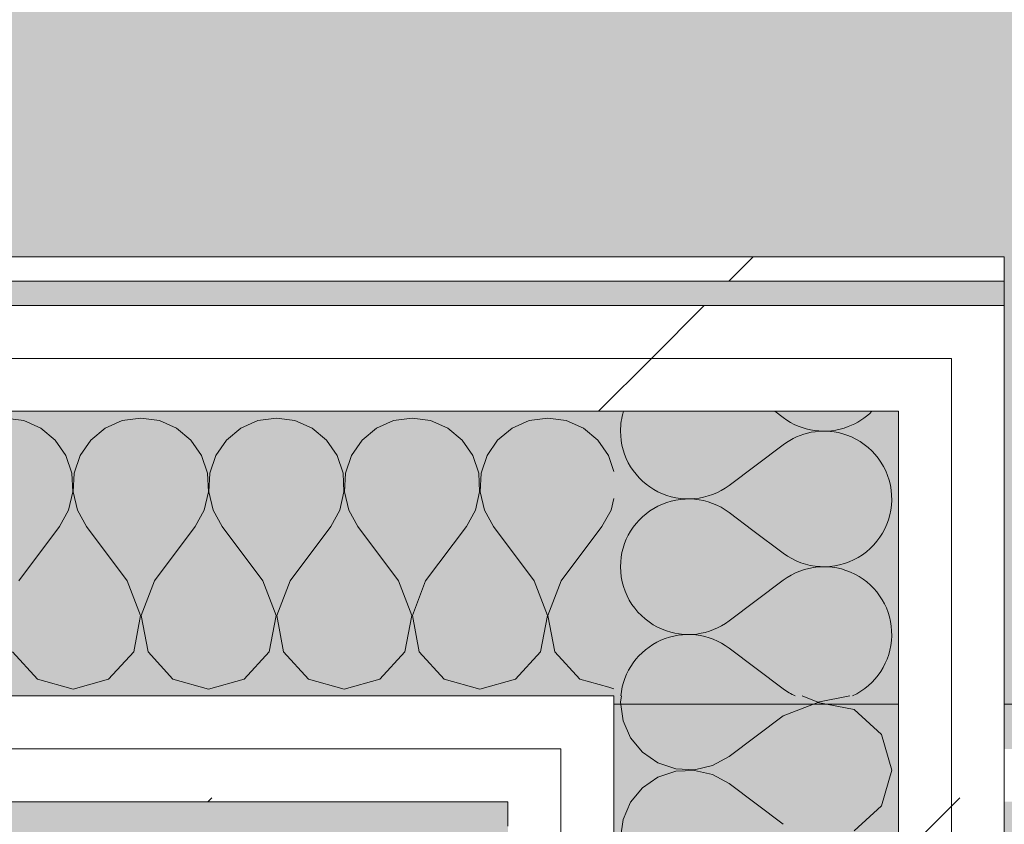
# Model space of a CAD drawing. Header units: millimetres. Extents: x -40968 to 13979, y -19284 to 4746.
# Tile 246 of 256: x -7263 to -7021, y 1970 to 2168. Entities that reach past the tile are written whole.
import ezdxf

# ---------------------------------------------------------------- set-up
doc = ezdxf.new("R2010")
doc.units = ezdxf.units.MM
doc.header["$MEASUREMENT"] = 0
doc.linetypes.add('Wipeout_Contour', pattern=[1000, 0, -1000])
for name, color, linetype in [('14_PAV_Paviment existent', 7, 'Continuous'), ('Nuevo_08_E_Envans secs', 7, 'Continuous'), ('Nuevo_14_PAV_Soft Light Grey 0554', 7, 'Continuous')]:
    doc.layers.add(name, color=color, linetype=linetype)
for name, color, linetype, lineweight, true_color in [('14_PAV_Paviment existent_Pluma_Nº__197', 7, 'Continuous', 0, 0xffe68e), ('Nuevo_08_E_Envans secs_Pluma_Nº__102', 7, 'Continuous', 5, 0xcccccc), ('Nuevo_08_E_Envans secs_Pluma_Nº__171', 171, 'Continuous', 13, 0xaaaaff), ('Nuevo_08_E_Envans secs_Pluma_Nº__177', 7, 'Continuous', 15, 0xf7e046), ('Nuevo_14_PAV_Soft Light Grey 0554_Pluma_Nº__245', 7, 'Continuous', 13, 0xe8e8e8)]:
    doc.layers.add(name, color=color, linetype=linetype, lineweight=lineweight, true_color=true_color)
doc.layers.add('Nuevo_08_E_Envans secs_Pluma_Nº__1', color=7, linetype='Continuous', lineweight=5)
pattern_1 = [(45, (0, 0), (-183.848, 183.848), [195, -65]), (45, (7e-14, 183.85), (-183.848, 183.848), [195, -65])]

# ---------------------------------------------------------------- blocks, each defined once
blk = doc.blocks.new('Forjado_1_1', base_point=(-23046.79, -1194.06))
at = {"layer": 'Nuevo_14_PAV_Soft Light Grey 0554_Pluma_Nº__245', "linetype": 'Continuous', "lineweight": 0, "true_color": 0xe8e8e8}
h = blk.add_hatch(color=254, dxfattribs=at)
h.paths.add_polyline_path([(-23046.79, -1194.06), (-1631.11, -1193.63), (-1631.11, -6938.97), (-1556.11, -6938.97), (-1556.11, -7503.98), (-1616.26, -7503.98), (-1616.05, -11935.98), (-1564.89, -11935.98), (-1564.89, -12491.98), (-2024.11, -12491.98), (-2024.11, -12338.98), (-6997.39, -12338.98), (-6997.39, -12391.98), (-3637.68, -12391.98), (-3638.94, -13690.72), (-3644.87, -17130.96), (428.17, -17130.98), (428.89, -16788.98), (778.89, -16788.98), (778.35, -17142.97), (2622.91, -17145.82), (2623.01, -17079.79), (3389.91, -17080.98), (3389.61, -17276.98), (5489.84, -17280.21), (5489.84, -17141.49), (5763.89, -17141.49), (5763.89, -16738.98), (6378.89, -16738.98), (6378.89, -12488.98), (5778.89, -12488.98), (5779.74, -11938.87), (6782.11, -11938.85), (6782.11, -9207.42), (6082.11, -9207.42), (6016.11, -7504.98), (6016.11, -9073.42), (2073.42, -9073.42), (2073.42, -5267.32), (5998.89, -5267.32), (5998.89, -1708.98), (5884.89, -967.98), (7332.11, -967.98), (7332.11, 1999.55), (-28277.4, 1999.55), (-23028.39, 1969.01)])
h.paths.add_polyline_path([(492.89, -5267.32), (1951.42, -5267.32), (1951.42, -9073.42), (492.89, -9073.42)], flags=0)
at = {"layer": 'Nuevo_14_PAV_Soft Light Grey 0554_Pluma_Nº__245', "color": 254, "linetype": 'Continuous', "lineweight": 13, "true_color": 0xe8e8e8, "flags": 128}
blk.add_lwpolyline([(-28277.4, 1999.55), (7332.11, 1999.55)], dxfattribs=at)
blk = doc.blocks.new('Forjado_3_1', base_point=(7332.11, 1999.55))
at = {"layer": '14_PAV_Paviment existent_Pluma_Nº__197', "linetype": 'Continuous', "lineweight": 0, "true_color": 0xffe68e}
blk.add_hatch(color=41, dxfattribs=at).paths.add_polyline_path([(7332.11, 1999.55), (7332.11, 3863.45), (-28267.53, 3863.45), (-28277.4, 1999.55)])
at = {"layer": '14_PAV_Paviment existent_Pluma_Nº__197', "color": 41, "linetype": 'Continuous', "lineweight": 0, "true_color": 0xffe68e, "flags": 128}
blk.add_lwpolyline([(7332.11, 1999.55), (-28277.4, 1999.55), (-28267.53, 3863.45), (7332.11, 3863.45)], close=True, dxfattribs=at)
blk = doc.blocks.new('Muro_86_1', base_point=(-1690.11, 1975.55))
at = {"color": 254, "linetype": 'Wipeout_Contour', "lineweight": 0, "ltscale": 25172.921907}
blk.add_wipeout([(-7021.11, 1988.55), (-7021.11, 1975.55), (-4905.61, 1975.55), (-4905.61, 1988.55)], dxfattribs=at).dxf.layer = 'Nuevo_08_E_Envans secs'
blk = doc.blocks.new('*X220')
at = {"layer": 'Nuevo_08_E_Envans secs_Pluma_Nº__102', "color": 254, "linetype": 'Continuous', "lineweight": 5, "true_color": 0xcccccc}
for p, q in [((-7075.44, 2070), (-7077.51, 2071.55)), ((-7075.44, 2063.33), (-7088.77, 2053.33)), ((-7082.88, 2042.25), (-7088.77, 2046.67))]:
    blk.add_line(p, q, dxfattribs=at)
for centre, start, end in [((-7098.77, 2066.67), 162.9448, 180), ((-7065.44, 2083.33), 233.1301, 291.0763), ((-7098.77, 2066.67), 180, 306.8699), ((-7065.44, 2050), 74.6142, 126.8699), ((-7098.77, 2033.33), 53.1301, 180), ((-7098.77, 2033.33), 180, 247.3803)]:
    blk.add_arc(centre, 16.67, start, end, dxfattribs=at)
blk = doc.blocks.new('*X221')
at = {"layer": 'Nuevo_08_E_Envans secs_Pluma_Nº__102', "color": 254, "linetype": 'Continuous', "lineweight": 5, "true_color": 0xcccccc}
for p, q in [((-7115.22, 2001.55), (-7115.44, 2000)), ((-7070.81, 2001.55), (-7066.94, 2000.07)), ((-7066.94, 2000.07), (-7059.07, 2001.55)), ((-7115.44, 2000), (-7114.81, 1995.45)), ((-7066.94, 1999.93), (-7075.44, 1996.67)), ((-7057.99, 1998.24), (-7066.94, 1999.93)), ((-7075.44, 1996.67), (-7088.77, 1986.67)), ((-7051.26, 1992.1), (-7057.99, 1998.24)), ((-7114.81, 1995.45), (-7112.95, 1991.24)), ((-7048.77, 1983.33), (-7051.26, 1992.1)), ((-7112.95, 1991.24), (-7110.02, 1987.7)), ((-7110.02, 1987.7), (-7106.23, 1985.09)), ((-7106.23, 1985.09), (-7101.87, 1983.62)), ((-7097.28, 1983.4), (-7092.8, 1984.44)), ((-7092.8, 1984.44), (-7088.77, 1986.67)), ((-7101.87, 1983.04), (-7106.23, 1981.57)), ((-7101.87, 1983.62), (-7097.28, 1983.4)), ((-7097.28, 1983.27), (-7101.87, 1983.04)), ((-7092.8, 1982.23), (-7097.28, 1983.27)), ((-7088.77, 1980), (-7092.8, 1982.23)), ((-7051.26, 1974.57), (-7048.77, 1983.33)), ((-7106.23, 1981.57), (-7110.02, 1978.97)), ((-7075.44, 1970), (-7088.77, 1980)), ((-7110.02, 1978.97), (-7112.95, 1975.43)), ((-7112.95, 1975.43), (-7114.81, 1971.22)), ((-7057.99, 1968.43), (-7051.26, 1974.57)), ((-7114.81, 1971.22), (-7115.44, 1966.67))]:
    blk.add_line(p, q, dxfattribs=at)
blk = doc.blocks.new('*X222')
at = {"layer": 'Nuevo_08_E_Envans secs_Pluma_Nº__102', "color": 254, "linetype": 'Continuous', "lineweight": 5, "true_color": 0xcccccc}
for p, q in [((-7075.44, 2036.67), (-7082.88, 2042.25)), ((-7075.44, 2030), (-7088.77, 2020)), ((-7075.44, 2003.33), (-7088.77, 2013.33))]:
    blk.add_line(p, q, dxfattribs=at)
for centre, start, end in [((-7065.44, 2083.33), 291.0763, 315.0323), ((-7065.44, 2050), 233.1301, 74.6142), ((-7065.44, 2016.67), 294.9457, 126.8699), ((-7098.77, 2033.33), 247.3803, 306.8699), ((-7098.77, 2000), 53.1301, 174.647), ((-7065.44, 2016.67), 233.1301, 245.0543)]:
    blk.add_arc(centre, 16.67, start, end, dxfattribs=at)
blk = doc.blocks.new('Muro_87_1', base_point=(-7021.11, 1963.55))
at = {"layer": 'Nuevo_08_E_Envans secs_Pluma_Nº__1', "color": 7, "linetype": 'Continuous', "lineweight": 5}
blk.add_line((-7055.98, 2071.55), (-7117.11, 2071.55), dxfattribs=at)
at = {"layer": 'Nuevo_08_E_Envans secs', "color": 7, "lineweight": 20}
for name in ['*X220', '*X222', '*X221']:
    blk.add_blockref(name, (0, 0), dxfattribs=at)
at = {"color": 254, "linetype": 'Wipeout_Contour', "lineweight": 0, "ltscale": 22017.714632}
blk.add_wipeout([(-7034.11, 2095.39), (-7032.12, 2097.55), (-7034.11, 2097.55)], dxfattribs=at).dxf.layer = 'Nuevo_08_E_Envans secs'
at = {"color": 254, "linetype": 'Wipeout_Contour', "lineweight": 0, "ltscale": 22042.644501}
blk.add_wipeout([(-7047.11, 2081.23), (-7044.05, 2084.55), (-7047.11, 2084.55)], dxfattribs=at).dxf.layer = 'Nuevo_08_E_Envans secs'
at = {"color": 254, "linetype": 'Wipeout_Contour', "lineweight": 0, "ltscale": 28867.070188}
blk.add_wipeout([(-7034.11, 2084.55), (-7034.11, -1033.98), (-7021.11, -1033.98), (-7021.11, 2084.55)], dxfattribs=at).dxf.layer = 'Nuevo_08_E_Envans secs'
at = {"color": 254, "linetype": 'Wipeout_Contour', "lineweight": 0, "ltscale": 22204.396142}
blk.add_wipeout([(-7130.11, 1990.79), (-7120.23, 2001.55), (-7130.11, 2001.55)], dxfattribs=at).dxf.layer = 'Nuevo_08_E_Envans secs'
at = {"color": 254, "linetype": 'Wipeout_Contour', "lineweight": 0, "ltscale": 22230.131589}
blk.add_wipeout([(-7143.11, 1976.63), (-7132.16, 1988.55), (-7143.11, 1988.55)], dxfattribs=at).dxf.layer = 'Nuevo_08_E_Envans secs'
at = {"color": 254, "linetype": 'Wipeout_Contour', "lineweight": 0, "ltscale": 29188.446177}
blk.add_wipeout([(-7130.11, 1988.55), (-7130.11, -1033.98), (-7117.11, -1033.98), (-7117.11, 1988.55)], dxfattribs=at).dxf.layer = 'Nuevo_08_E_Envans secs'
at = {"layer": 'Nuevo_08_E_Envans secs_Pluma_Nº__177', "linetype": 'Continuous', "lineweight": 15, "true_color": 0xf7e046}
h = blk.add_hatch(dxfattribs=at)
h.set_pattern_fill('Panellat_HPL_0001', color=53, style=0, pattern_type=2)
h.set_pattern_definition(pattern_1)
h.paths.add_polyline_path([(-7034.11, 2095.39), (-7032.12, 2097.55), (-7034.11, 2097.55)])
h = blk.add_hatch(dxfattribs=at)
h.set_pattern_fill('Panellat_HPL_0001', color=53, style=0, pattern_type=2)
h.set_pattern_definition(pattern_1)
h.paths.add_polyline_path([(-7047.11, 2081.23), (-7044.05, 2084.55), (-7047.11, 2084.55)])
h = blk.add_hatch(dxfattribs=at)
h.set_pattern_fill('Panellat_HPL_0001', color=53, style=0, pattern_type=2)
h.set_pattern_definition(pattern_1)
h.paths.add_polyline_path([(-7034.11, 2084.55), (-7034.11, -1033.98), (-7021.11, -1033.98), (-7021.11, 2084.55)])
h = blk.add_hatch(dxfattribs=at)
h.set_pattern_fill('Panellat_HPL_0001', color=53, style=0, pattern_type=2)
h.set_pattern_definition(pattern_1)
h.paths.add_polyline_path([(-7130.11, 1990.79), (-7120.23, 2001.55), (-7130.11, 2001.55)])
h = blk.add_hatch(dxfattribs=at)
h.set_pattern_fill('Panellat_HPL_0001', color=53, style=0, pattern_type=2)
h.set_pattern_definition(pattern_1)
h.paths.add_polyline_path([(-7143.11, 1976.63), (-7132.16, 1988.55), (-7143.11, 1988.55)])
h = blk.add_hatch(dxfattribs=at)
h.set_pattern_fill('Panellat_HPL_0001', color=53, style=0, pattern_type=2)
h.set_pattern_definition(pattern_1)
h.paths.add_polyline_path([(-7130.11, 1988.55), (-7130.11, -1033.98), (-7117.11, -1033.98), (-7117.11, 1988.55)])
at = {"color": 254, "linetype": 'Wipeout_Contour', "lineweight": 0, "ltscale": 36665.867405}
blk.add_wipeout([(-7032.12, 2097.55), (-7034.11, 2095.39), (-7034.11, 2084.55), (-7021.11, 2084.55), (-7021.11, 2097.55)], dxfattribs=at).dxf.layer = 'Nuevo_08_E_Envans secs'
at = {"color": 254, "linetype": 'Wipeout_Contour', "lineweight": 0, "ltscale": 28910.36148}
blk.add_wipeout([(-7047.11, 2071.55), (-7047.11, -1033.98), (-7034.11, -1033.98), (-7034.11, 2071.55)], dxfattribs=at).dxf.layer = 'Nuevo_08_E_Envans secs'
at = {"color": 254, "linetype": 'Wipeout_Contour', "lineweight": 0, "ltscale": 36984.297835}
blk.add_wipeout([(-7120.23, 2001.55), (-7130.11, 1990.79), (-7130.11, 1988.55), (-7117.11, 1988.55), (-7117.11, 2001.55)], dxfattribs=at).dxf.layer = 'Nuevo_08_E_Envans secs'
at = {"color": 254, "linetype": 'Wipeout_Contour', "lineweight": 0, "ltscale": 29232.263069}
blk.add_wipeout([(-7143.11, 1975.55), (-7143.11, -1033.98), (-7130.11, -1033.98), (-7130.11, 1975.55)], dxfattribs=at).dxf.layer = 'Nuevo_08_E_Envans secs'
at = {"layer": 'Nuevo_08_E_Envans secs_Pluma_Nº__177', "linetype": 'Continuous', "lineweight": 15, "true_color": 0xf7e046}
h = blk.add_hatch(dxfattribs=at)
h.set_pattern_fill('Panellat_HPL_0001', color=53, style=0, pattern_type=2)
h.set_pattern_definition(pattern_1)
h.paths.add_polyline_path([(-7032.12, 2097.55), (-7034.11, 2095.39), (-7034.11, 2084.55), (-7021.11, 2084.55), (-7021.11, 2097.55)])
h = blk.add_hatch(dxfattribs=at)
h.set_pattern_fill('Panellat_HPL_0001', color=53, style=0, pattern_type=2)
h.set_pattern_definition(pattern_1)
h.paths.add_polyline_path([(-7047.11, 2071.55), (-7047.11, -1033.98), (-7034.11, -1033.98), (-7034.11, 2071.55)])
h = blk.add_hatch(dxfattribs=at)
h.set_pattern_fill('Panellat_HPL_0001', color=53, style=0, pattern_type=2)
h.set_pattern_definition(pattern_1)
h.paths.add_polyline_path([(-7120.23, 2001.55), (-7130.11, 1990.79), (-7130.11, 1988.55), (-7117.11, 1988.55), (-7117.11, 2001.55)])
h = blk.add_hatch(dxfattribs=at)
h.set_pattern_fill('Panellat_HPL_0001', color=53, style=0, pattern_type=2)
h.set_pattern_definition(pattern_1)
h.paths.add_polyline_path([(-7143.11, 1975.55), (-7143.11, -1033.98), (-7130.11, -1033.98), (-7130.11, 1975.55)])
at = {"layer": 'Nuevo_08_E_Envans secs_Pluma_Nº__1', "color": 7, "linetype": 'Continuous', "lineweight": 5}
for p, q in [((-7032.12, 2097.55), (-7034.11, 2097.55)), ((-7032.12, 2097.55), (-7021.11, 2097.55)), ((-7120.23, 2001.55), (-7130.11, 2001.55)), ((-7120.23, 2001.55), (-7117.11, 2001.55)), ((-7117.11, 1988.55), (-7117.11, 2001.55)), ((-7047.11, -1033.98), (-7047.11, 2001.55)), ((-7117.11, -1033.98), (-7117.11, 1988.55))]:
    blk.add_line(p, q, dxfattribs=at)
at = {"layer": 'Nuevo_08_E_Envans secs_Pluma_Nº__1', "color": 7, "linetype": 'Continuous', "lineweight": 5, "flags": 128}
blk.add_lwpolyline([(-7021.11, -1033.98), (-7021.11, 2097.55)], dxfattribs=at)
at = {"color": 254, "linetype": 'Wipeout_Contour', "lineweight": 0, "ltscale": 36708.41134}
blk.add_wipeout([(-7044.05, 2084.55), (-7047.11, 2081.23), (-7047.11, 2071.55), (-7034.11, 2071.55), (-7034.11, 2084.55)], dxfattribs=at).dxf.layer = 'Nuevo_08_E_Envans secs'
at = {"color": 254, "linetype": 'Wipeout_Contour', "lineweight": 0, "ltscale": 37028.169644}
blk.add_wipeout([(-7132.16, 1988.55), (-7143.11, 1976.63), (-7143.11, 1975.55), (-7130.11, 1975.55), (-7130.11, 1988.55)], dxfattribs=at).dxf.layer = 'Nuevo_08_E_Envans secs'
at = {"layer": 'Nuevo_08_E_Envans secs_Pluma_Nº__177', "linetype": 'Continuous', "lineweight": 15, "true_color": 0xf7e046}
h = blk.add_hatch(dxfattribs=at)
h.set_pattern_fill('Panellat_HPL_0001', color=53, style=0, pattern_type=2)
h.set_pattern_definition(pattern_1)
h.paths.add_polyline_path([(-7044.05, 2084.55), (-7047.11, 2081.23), (-7047.11, 2071.55), (-7034.11, 2071.55), (-7034.11, 2084.55)])
h = blk.add_hatch(dxfattribs=at)
h.set_pattern_fill('Panellat_HPL_0001', color=53, style=0, pattern_type=2)
h.set_pattern_definition(pattern_1)
h.paths.add_polyline_path([(-7132.16, 1988.55), (-7143.11, 1976.63), (-7143.11, 1975.55), (-7130.11, 1975.55), (-7130.11, 1988.55)])
at = {"layer": 'Nuevo_08_E_Envans secs_Pluma_Nº__1', "color": 7, "linetype": 'Continuous', "lineweight": 5}
for p, q in [((-7044.05, 2084.55), (-7034.11, 2084.55)), ((-7034.11, 2071.55), (-7034.11, 2084.55)), ((-7055.98, 2071.55), (-7047.11, 2071.55)), ((-7047.11, 2001.55), (-7047.11, 2071.55)), ((-7034.11, -1033.98), (-7034.11, 2071.55)), ((-7132.16, 1988.55), (-7130.11, 1988.55)), ((-7130.11, 1975.55), (-7130.11, 1988.55)), ((-7144.09, 1975.55), (-7149.11, 1975.55)), ((-7144.09, 1975.55), (-7143.11, 1975.55)), ((-7143.11, 1969.55), (-7143.11, 1975.55)), ((-7130.11, -1033.98), (-7130.11, 1975.55))]:
    blk.add_line(p, q, dxfattribs=at)
blk = doc.blocks.new('*X399')
at = {"layer": 'Nuevo_08_E_Envans secs_Pluma_Nº__102', "color": 254, "linetype": 'Continuous', "lineweight": 5, "true_color": 0xcccccc}
blk.add_line((-7118.28, 2003.68), (-7117.11, 2003.35), dxfattribs=at)
blk = doc.blocks.new('*X400')
at = {"layer": 'Nuevo_08_E_Envans secs_Pluma_Nº__102', "color": 254, "linetype": 'Continuous', "lineweight": 5, "true_color": 0xcccccc}
for p, q in [((-7262.11, 2069.25), (-7266.67, 2069.89)), ((-7257.9, 2067.4), (-7262.11, 2069.25)), ((-7237.89, 2069.25), (-7242.1, 2067.4)), ((-7233.33, 2069.89), (-7237.89, 2069.25)), ((-7228.78, 2069.25), (-7233.33, 2069.89)), ((-7224.57, 2067.4), (-7228.78, 2069.25)), ((-7204.55, 2069.25), (-7208.76, 2067.4)), ((-7200, 2069.89), (-7204.55, 2069.25)), ((-7195.45, 2069.25), (-7200, 2069.89)), ((-7191.24, 2067.4), (-7195.45, 2069.25)), ((-7171.22, 2069.25), (-7175.43, 2067.4)), ((-7166.67, 2069.89), (-7171.22, 2069.25)), ((-7162.11, 2069.25), (-7166.67, 2069.89)), ((-7157.9, 2067.4), (-7162.11, 2069.25)), ((-7137.89, 2069.25), (-7142.1, 2067.4)), ((-7133.33, 2069.89), (-7137.89, 2069.25)), ((-7128.78, 2069.25), (-7133.33, 2069.89)), ((-7124.57, 2067.4), (-7128.78, 2069.25)), ((-7254.36, 2064.47), (-7257.9, 2067.4)), ((-7242.1, 2067.4), (-7245.64, 2064.47)), ((-7221.03, 2064.47), (-7224.57, 2067.4)), ((-7208.76, 2067.4), (-7212.3, 2064.47)), ((-7187.7, 2064.47), (-7191.24, 2067.4)), ((-7175.43, 2067.4), (-7178.97, 2064.47)), ((-7154.36, 2064.47), (-7157.9, 2067.4)), ((-7142.1, 2067.4), (-7145.64, 2064.47)), ((-7121.03, 2064.47), (-7124.57, 2067.4)), ((-7251.76, 2060.68), (-7254.36, 2064.47)), ((-7245.64, 2064.47), (-7248.24, 2060.68)), ((-7218.43, 2060.68), (-7221.03, 2064.47)), ((-7212.3, 2064.47), (-7214.91, 2060.68)), ((-7185.09, 2060.68), (-7187.7, 2064.47)), ((-7178.97, 2064.47), (-7181.57, 2060.68)), ((-7151.76, 2060.68), (-7154.36, 2064.47)), ((-7145.64, 2064.47), (-7148.24, 2060.68)), ((-7118.43, 2060.68), (-7121.03, 2064.47)), ((-7250.29, 2056.32), (-7251.76, 2060.68)), ((-7248.24, 2060.68), (-7249.71, 2056.32)), ((-7216.96, 2056.32), (-7218.43, 2060.68)), ((-7214.91, 2060.68), (-7216.38, 2056.32)), ((-7183.62, 2056.32), (-7185.09, 2060.68)), ((-7181.57, 2060.68), (-7183.04, 2056.32)), ((-7150.29, 2056.32), (-7151.76, 2060.68)), ((-7148.24, 2060.68), (-7149.71, 2056.32)), ((-7117.11, 2056.76), (-7118.43, 2060.68)), ((-7250.07, 2051.72), (-7250.29, 2056.32)), ((-7249.71, 2056.32), (-7249.93, 2051.72)), ((-7216.73, 2051.72), (-7216.96, 2056.32)), ((-7216.38, 2056.32), (-7216.6, 2051.72)), ((-7183.4, 2051.72), (-7183.62, 2056.32)), ((-7183.04, 2056.32), (-7183.27, 2051.72)), ((-7150.07, 2051.72), (-7150.29, 2056.32)), ((-7149.71, 2056.32), (-7149.93, 2051.72)), ((-7251.11, 2047.25), (-7250.07, 2051.72)), ((-7249.93, 2051.72), (-7248.89, 2047.25)), ((-7217.77, 2047.25), (-7216.73, 2051.72)), ((-7216.6, 2051.72), (-7215.56, 2047.25)), ((-7184.44, 2047.25), (-7183.4, 2051.72)), ((-7183.27, 2051.72), (-7182.23, 2047.25)), ((-7151.11, 2047.25), (-7150.07, 2051.72)), ((-7149.93, 2051.72), (-7148.89, 2047.25)), ((-7117.77, 2047.25), (-7117.11, 2050.12)), ((-7253.33, 2043.22), (-7251.11, 2047.25)), ((-7248.89, 2047.25), (-7246.67, 2043.22)), ((-7220, 2043.22), (-7217.77, 2047.25)), ((-7215.56, 2047.25), (-7213.33, 2043.22)), ((-7186.67, 2043.22), (-7184.44, 2047.25)), ((-7182.23, 2047.25), (-7180, 2043.22)), ((-7153.33, 2043.22), (-7151.11, 2047.25)), ((-7148.89, 2047.25), (-7146.67, 2043.22)), ((-7120, 2043.22), (-7117.77, 2047.25)), ((-7263.33, 2029.89), (-7253.33, 2043.22)), ((-7236.67, 2029.89), (-7246.67, 2043.22)), ((-7230, 2029.89), (-7220, 2043.22)), ((-7203.33, 2029.89), (-7213.33, 2043.22)), ((-7196.67, 2029.89), (-7186.67, 2043.22)), ((-7170, 2029.89), (-7180, 2043.22)), ((-7163.33, 2029.89), (-7153.33, 2043.22)), ((-7136.67, 2029.89), (-7146.67, 2043.22)), ((-7130, 2029.89), (-7120, 2043.22)), ((-7233.4, 2021.38), (-7236.67, 2029.89)), ((-7230, 2029.89), (-7233.27, 2021.38)), ((-7200.07, 2021.38), (-7203.33, 2029.89)), ((-7196.67, 2029.89), (-7199.93, 2021.38)), ((-7166.73, 2021.38), (-7170, 2029.89)), ((-7163.33, 2029.89), (-7166.6, 2021.38)), ((-7133.4, 2021.38), (-7136.67, 2029.89)), ((-7130, 2029.89), (-7133.27, 2021.38)), ((-7235.09, 2012.43), (-7233.4, 2021.38)), ((-7233.27, 2021.38), (-7231.57, 2012.43)), ((-7201.76, 2012.43), (-7200.07, 2021.38)), ((-7199.93, 2021.38), (-7198.24, 2012.43)), ((-7168.43, 2012.43), (-7166.73, 2021.38)), ((-7166.6, 2021.38), (-7164.91, 2012.43)), ((-7135.09, 2012.43), (-7133.4, 2021.38)), ((-7133.27, 2021.38), (-7131.57, 2012.43)), ((-7264.91, 2012.43), (-7258.76, 2005.71)), ((-7241.24, 2005.71), (-7235.09, 2012.43)), ((-7231.57, 2012.43), (-7225.43, 2005.71)), ((-7207.9, 2005.71), (-7201.76, 2012.43)), ((-7198.24, 2012.43), (-7192.1, 2005.71)), ((-7174.57, 2005.71), (-7168.43, 2012.43)), ((-7164.91, 2012.43), (-7158.76, 2005.71)), ((-7141.24, 2005.71), (-7135.09, 2012.43)), ((-7131.57, 2012.43), (-7125.43, 2005.71)), ((-7258.76, 2005.71), (-7250, 2003.22)), ((-7250, 2003.22), (-7241.24, 2005.71)), ((-7225.43, 2005.71), (-7216.67, 2003.22)), ((-7216.67, 2003.22), (-7207.9, 2005.71)), ((-7192.1, 2005.71), (-7183.33, 2003.22)), ((-7183.33, 2003.22), (-7174.57, 2005.71)), ((-7158.76, 2005.71), (-7150, 2003.22)), ((-7150, 2003.22), (-7141.24, 2005.71)), ((-7125.43, 2005.71), (-7118.28, 2003.68))]:
    blk.add_line(p, q, dxfattribs=at)
blk = doc.blocks.new('Muro_132_1', base_point=(-7021.11, 1963.55))
at = {"layer": 'Nuevo_08_E_Envans secs_Pluma_Nº__1', "color": 7, "linetype": 'Continuous', "lineweight": 5}
for p, q in [((-7032.12, 2097.55), (-7021.11, 2097.55)), ((-7120.23, 2001.55), (-7117.11, 2001.55))]:
    blk.add_line(p, q, dxfattribs=at)
at = {"layer": 'Nuevo_08_E_Envans secs', "color": 7, "lineweight": 20}
for name in ['*X400', '*X399']:
    blk.add_blockref(name, (0, 0), dxfattribs=at)
at = {"color": 254, "linetype": 'Wipeout_Contour', "lineweight": 0, "ltscale": 21995.695843}
blk.add_wipeout([(-7026.61, 2103.55), (-7021.11, 2103.55), (-7021.11, 2109.55)], dxfattribs=at).dxf.layer = 'Nuevo_08_E_Envans secs'
at = {"color": 254, "linetype": 'Wipeout_Contour', "lineweight": 0, "ltscale": 22022.418652}
blk.add_wipeout([(-7034.11, 2084.55), (-7034.11, 2095.39), (-7044.05, 2084.55)], dxfattribs=at).dxf.layer = 'Nuevo_08_E_Envans secs'
at = {"color": 254, "linetype": 'Wipeout_Contour', "lineweight": 0, "ltscale": 22047.412934}
blk.add_wipeout([(-7047.11, 2071.55), (-7047.11, 2081.23), (-7055.98, 2071.55)], dxfattribs=at).dxf.layer = 'Nuevo_08_E_Envans secs'
at = {"color": 254, "linetype": 'Wipeout_Contour', "lineweight": 0, "ltscale": 22209.571947}
blk.add_wipeout([(-7130.11, 1988.55), (-7130.11, 1990.79), (-7132.16, 1988.55)], dxfattribs=at).dxf.layer = 'Nuevo_08_E_Envans secs'
at = {"color": 254, "linetype": 'Wipeout_Contour', "lineweight": 0, "ltscale": 22235.370588}
blk.add_wipeout([(-7143.11, 1975.55), (-7143.11, 1976.63), (-7144.09, 1975.55)], dxfattribs=at).dxf.layer = 'Nuevo_08_E_Envans secs'
at = {"layer": 'Nuevo_08_E_Envans secs_Pluma_Nº__171', "linetype": 'Continuous', "lineweight": 13, "true_color": 0xaaaaff}
h = blk.add_hatch(dxfattribs=at)
h.set_pattern_fill('Panellat_HPL_0001', color=161, style=0, pattern_type=2)
h.set_pattern_definition(pattern_1)
h.paths.add_polyline_path([(-7026.61, 2103.55), (-7021.11, 2103.55), (-7021.11, 2109.55)])
at = {"layer": 'Nuevo_08_E_Envans secs_Pluma_Nº__177', "linetype": 'Continuous', "lineweight": 15, "true_color": 0xf7e046}
h = blk.add_hatch(dxfattribs=at)
h.set_pattern_fill('Panellat_HPL_0001', color=53, style=0, pattern_type=2)
h.set_pattern_definition(pattern_1)
h.paths.add_polyline_path([(-7034.11, 2084.55), (-7034.11, 2095.39), (-7044.05, 2084.55)])
h = blk.add_hatch(dxfattribs=at)
h.set_pattern_fill('Panellat_HPL_0001', color=53, style=0, pattern_type=2)
h.set_pattern_definition(pattern_1)
h.paths.add_polyline_path([(-7047.11, 2071.55), (-7047.11, 2081.23), (-7055.98, 2071.55)])
h = blk.add_hatch(dxfattribs=at)
h.set_pattern_fill('Panellat_HPL_0001', color=53, style=0, pattern_type=2)
h.set_pattern_definition(pattern_1)
h.paths.add_polyline_path([(-7130.11, 1988.55), (-7130.11, 1990.79), (-7132.16, 1988.55)])
h = blk.add_hatch(dxfattribs=at)
h.set_pattern_fill('Panellat_HPL_0001', color=53, style=0, pattern_type=2)
h.set_pattern_definition(pattern_1)
h.paths.add_polyline_path([(-7143.11, 1975.55), (-7143.11, 1976.63), (-7144.09, 1975.55)])
at = {"color": 254, "linetype": 'Wipeout_Contour', "lineweight": 0, "ltscale": 31221.214544}
blk.add_wipeout([(-8005.11, 2103.55), (-7026.61, 2103.55), (-7021.11, 2109.55), (-8005.11, 2109.55)], dxfattribs=at).dxf.layer = 'Nuevo_08_E_Envans secs'
at = {"color": 254, "linetype": 'Wipeout_Contour', "lineweight": 0, "ltscale": 38592.19321}
blk.add_wipeout([(-7047.11, 2084.55), (-8005.11, 2084.55), (-8005.11, 2071.55), (-7055.98, 2071.55), (-7047.11, 2081.23)], dxfattribs=at).dxf.layer = 'Nuevo_08_E_Envans secs'
at = {"color": 254, "linetype": 'Wipeout_Contour', "lineweight": 0, "ltscale": 38732.569362}
blk.add_wipeout([(-7143.11, 1988.55), (-8005.11, 1988.55), (-8005.11, 1975.55), (-7144.09, 1975.55), (-7143.11, 1976.63)], dxfattribs=at).dxf.layer = 'Nuevo_08_E_Envans secs'
at = {"layer": 'Nuevo_08_E_Envans secs_Pluma_Nº__171', "linetype": 'Continuous', "lineweight": 13, "true_color": 0xaaaaff}
h = blk.add_hatch(dxfattribs=at)
h.set_pattern_fill('Panellat_HPL_0001', color=161, style=0, pattern_type=2)
h.set_pattern_definition(pattern_1)
h.paths.add_polyline_path([(-8005.11, 2103.55), (-7026.61, 2103.55), (-7021.11, 2109.55), (-8005.11, 2109.55)])
at = {"layer": 'Nuevo_08_E_Envans secs_Pluma_Nº__177', "linetype": 'Continuous', "lineweight": 15, "true_color": 0xf7e046}
h = blk.add_hatch(dxfattribs=at)
h.set_pattern_fill('Panellat_HPL_0001', color=53, style=0, pattern_type=2)
h.set_pattern_definition(pattern_1)
h.paths.add_polyline_path([(-7047.11, 2084.55), (-8005.11, 2084.55), (-8005.11, 2071.55), (-7055.98, 2071.55), (-7047.11, 2081.23)])
h = blk.add_hatch(dxfattribs=at)
h.set_pattern_fill('Panellat_HPL_0001', color=53, style=0, pattern_type=2)
h.set_pattern_definition(pattern_1)
h.paths.add_polyline_path([(-7143.11, 1988.55), (-8005.11, 1988.55), (-8005.11, 1975.55), (-7144.09, 1975.55), (-7143.11, 1976.63)])
at = {"layer": 'Nuevo_08_E_Envans secs_Pluma_Nº__1', "color": 7, "linetype": 'Continuous', "lineweight": 5}
for p, q in [((-8005.11, 2103.55), (-7026.61, 2103.55)), ((-7026.61, 2103.55), (-7021.11, 2103.55)), ((-8005.11, 2071.55), (-7117.11, 2071.55)), ((-7055.98, 2071.55), (-7117.11, 2071.55)), ((-7055.98, 2071.55), (-7047.11, 2071.55)), ((-8005.11, 1975.55), (-7149.11, 1975.55)), ((-7144.09, 1975.55), (-7149.11, 1975.55)), ((-7144.09, 1975.55), (-7143.11, 1975.55))]:
    blk.add_line(p, q, dxfattribs=at)
at = {"layer": 'Nuevo_08_E_Envans secs_Pluma_Nº__1', "color": 7, "linetype": 'Continuous', "lineweight": 5, "flags": 128}
for points in [[(-7021.11, 2109.55), (-8005.11, 2109.55)], [(-7021.11, 2109.55), (-7021.11, 2103.55)], [(-7021.11, 2103.55), (-7021.11, 2097.55)]]:
    blk.add_lwpolyline(points, dxfattribs=at)
at = {"color": 254, "linetype": 'Wipeout_Contour', "lineweight": 0, "ltscale": 38573.805077}
blk.add_wipeout([(-7034.11, 2097.55), (-8005.11, 2097.55), (-8005.11, 2084.55), (-7044.05, 2084.55), (-7034.11, 2095.39)], dxfattribs=at).dxf.layer = 'Nuevo_08_E_Envans secs'
at = {"color": 254, "linetype": 'Wipeout_Contour', "lineweight": 0, "ltscale": 38713.089709}
blk.add_wipeout([(-7130.11, 2001.55), (-8005.11, 2001.55), (-8005.11, 1988.55), (-7132.16, 1988.55), (-7130.11, 1990.79)], dxfattribs=at).dxf.layer = 'Nuevo_08_E_Envans secs'
at = {"layer": 'Nuevo_08_E_Envans secs_Pluma_Nº__177', "linetype": 'Continuous', "lineweight": 15, "true_color": 0xf7e046}
h = blk.add_hatch(dxfattribs=at)
h.set_pattern_fill('Panellat_HPL_0001', color=53, style=0, pattern_type=2)
h.set_pattern_definition(pattern_1)
h.paths.add_polyline_path([(-7034.11, 2097.55), (-8005.11, 2097.55), (-8005.11, 2084.55), (-7044.05, 2084.55), (-7034.11, 2095.39)])
h = blk.add_hatch(dxfattribs=at)
h.set_pattern_fill('Panellat_HPL_0001', color=53, style=0, pattern_type=2)
h.set_pattern_definition(pattern_1)
h.paths.add_polyline_path([(-7130.11, 2001.55), (-8005.11, 2001.55), (-8005.11, 1988.55), (-7132.16, 1988.55), (-7130.11, 1990.79)])
at = {"layer": 'Nuevo_08_E_Envans secs_Pluma_Nº__1', "color": 7, "linetype": 'Continuous', "lineweight": 5}
for p, q in [((-8005.11, 2097.55), (-7034.11, 2097.55)), ((-7032.12, 2097.55), (-7034.11, 2097.55)), ((-8005.11, 2084.55), (-7044.05, 2084.55)), ((-7044.05, 2084.55), (-7034.11, 2084.55)), ((-8005.11, 2001.55), (-7130.11, 2001.55)), ((-7120.23, 2001.55), (-7130.11, 2001.55)), ((-8005.11, 1988.55), (-7132.16, 1988.55)), ((-7132.16, 1988.55), (-7130.11, 1988.55))]:
    blk.add_line(p, q, dxfattribs=at)

msp = doc.modelspace()

# ---------------------------------------------------------------- block references
at = {"layer": '14_PAV_Paviment existent', "color": 41, "linetype": 'Continuous', "lineweight": 0, "true_color": 0xffe68e}
msp.add_blockref('Forjado_3_1', (7332.11, 1999.55), dxfattribs=at)
at = {"layer": 'Nuevo_14_PAV_Soft Light Grey 0554', "color": 254, "linetype": 'Continuous', "lineweight": 13, "true_color": 0xe8e8e8}
msp.add_blockref('Forjado_1_1', (-23046.79, -1194.06), dxfattribs=at)

# ---------------------------------------------------------------- next in the draw order: block references
at = {"layer": 'Nuevo_08_E_Envans secs', "color": 7, "lineweight": 20}
msp.add_blockref('Muro_86_1', (-1690.11, 1975.55), dxfattribs=at)

# ---------------------------------------------------------------- next in the draw order: block references
msp.add_blockref('Muro_87_1', (-7021.11, 1963.55), dxfattribs=at)

# ---------------------------------------------------------------- next in the draw order: block references
msp.add_blockref('Muro_132_1', (-7021.11, 1963.55), dxfattribs=at)

doc.saveas('drawing.dxf')
